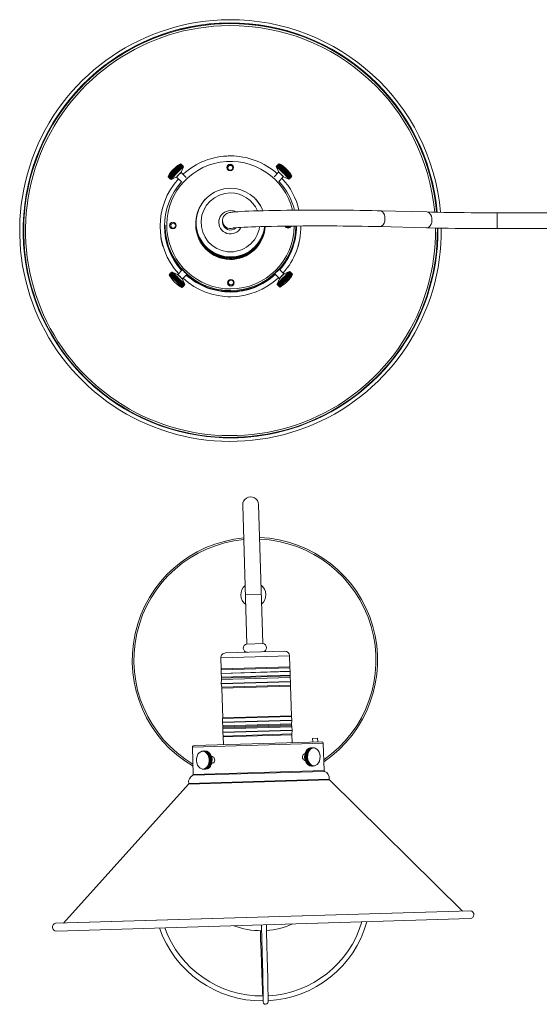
# Model space of a CAD drawing. Header units: millimetres. Extents: x -159 to 582, y -550 to 52.
# Tile 1 of 2: x -159 to 158, y -550 to 52. Entities that reach past the tile are written whole.
import ezdxf

# ---------------------------------------------------------------- set-up
doc = ezdxf.new("R2010")
doc.units = ezdxf.units.MM

msp = doc.modelspace()

# ---------------------------------------------------------------- linework, layer by layer
at = {"color": 7, "linetype": 'Continuous', "lineweight": 15}
for p, q in [((-66.46, -41.98), (-65.1, -43.33)), ((-66.09, -41.6), (-64.73, -42.94)), ((-65.7, -41.2), (-64.34, -42.54)), ((-65.3, -40.79), (-63.94, -42.14)), ((-64.9, -40.38), (-63.53, -41.72)), ((-64.49, -39.97), (-63.13, -41.31)), ((-64.08, -39.56), (-62.72, -40.91)), ((-63.69, -39.16), (-62.32, -40.51)), ((-63.3, -38.78), (-61.94, -40.12)), ((-62.93, -38.41), (-61.57, -39.76)), ((-62.58, -38.07), (-61.22, -39.41)), ((-62.26, -37.75), (-60.89, -39.09)), ((-61.96, -37.46), (-60.6, -38.8)), ((-61.69, -37.2), (-60.33, -38.55)), ((-61.46, -36.98), (-60.09, -38.32)), ((-60.77, -41.42), (-59.34, -38.1)), ((-57.65, -44.59), (-60.75, -41.52)), ((-32.26, -37.22), (-32.25, -39.41)), ((-32.25, -38.73), (-32.25, -39.4)), ((-29.25, -38.61), (-29.26, -37.42)), ((-29.25, -39.4), (-29.25, -38.73)), ((-1.19, -41.43), (-3.98, -44.26)), ((-2.64, -38.03), (-1.17, -41.33)), ((-0.62, -36.81), (-1.96, -38.17)), ((-0.39, -37.01), (-1.74, -38.38)), ((-0.13, -37.26), (-1.48, -38.62)), ((0.16, -37.53), (-1.19, -38.89)), ((0.48, -37.84), (-0.87, -39.2)), ((0.82, -38.17), (-0.52, -39.53)), ((1.19, -38.52), (-0.16, -39.89)), ((1.57, -38.9), (0.23, -40.26)), ((1.97, -39.29), (0.63, -40.65)), ((2.38, -39.68), (1.03, -41.05)), ((2.79, -40.09), (1.45, -41.45)), ((3.2, -40.5), (1.86, -41.86)), ((3.61, -40.9), (2.26, -42.26)), ((4.01, -41.3), (2.66, -42.66)), ((4.39, -41.69), (3.05, -43.05)), ((4.76, -42.06), (3.41, -43.42)), ((-68.18, -43.8), (-66.82, -45.14)), ((-67.98, -43.57), (-66.61, -44.92)), ((-67.73, -43.31), (-66.37, -44.66)), ((-67.46, -43.02), (-66.09, -44.36)), ((-67.15, -42.7), (-65.79, -44.04)), ((-66.97, -45.83), (-63.67, -44.35)), ((-66.82, -42.35), (-65.46, -43.7)), ((-63.56, -44.37), (-60.46, -47.43)), ((-1.14, -47.07), (1.66, -44.25)), ((1.76, -44.22), (5.08, -45.66)), ((5.1, -42.41), (3.76, -43.77)), ((5.42, -42.73), (4.08, -44.09)), ((5.72, -43.03), (4.37, -44.39)), ((5.97, -43.3), (4.63, -44.66)), ((6.2, -43.54), (4.85, -44.9)), ((6.39, -43.74), (5.04, -45.1)), ((-156.18, -61.52), (-156.18, -61.53)), ((89.49, -65.73), (60.74, -64.97)), ((94.91, -61.53), (94.91, -61.52)), ((-51.64, -72.21), (-51.64, -72.41)), ((-35.48, -70.91), (-35.49, -71.06)), ((-35.49, -71.06), (-35.49, -71.97)), ((227.35, -66.21), (132.36, -66.21)), ((-70.64, -73.83), (-70.64, -74.33)), ((-66.93, -73.33), (-67.73, -73.38)), ((-67.14, -74.1), (-67.14, -74.75)), ((-64.14, -74.77), (-64.14, -74.1)), ((60.48, -74.67), (89.24, -75.43)), ((132.36, -75.91), (227.35, -75.91)), ((-60.13, -101.08), (-62.87, -103.84)), ((2.06, -103.55), (-0.81, -100.72)), ((5.46, -102.09), (2.17, -103.57)), ((6.53, -102.95), (5.7, -102.22)), ((-67.28, -103.23), (-68.02, -104.07)), ((-67.49, -104.32), (-66.15, -102.95)), ((-67.28, -104.51), (-65.94, -103.15)), ((-67.04, -104.74), (-65.69, -103.37)), ((-66.76, -105), (-65.41, -103.64)), ((-66.38, -102.47), (-66.51, -102.57)), ((-66.45, -105.29), (-65.1, -103.93)), ((-62.98, -103.87), (-66.29, -102.43)), ((-66.11, -105.61), (-64.77, -104.25)), ((-65.75, -105.96), (-64.41, -104.6)), ((-65.38, -106.33), (-64.03, -104.96)), ((-64.98, -106.71), (-63.64, -105.35)), ((-64.58, -107.1), (-63.23, -105.74)), ((-64.17, -107.51), (-62.82, -106.15)), ((-63.76, -107.91), (-62.41, -106.55)), ((-63.35, -108.32), (-62, -106.96)), ((-62.94, -108.72), (-61.6, -107.36)), ((-62.55, -109.11), (-61.21, -107.75)), ((-62.18, -109.49), (-60.83, -108.13)), ((-58.57, -110.06), (-60.05, -106.76)), ((-60.03, -106.66), (-57.29, -103.89)), ((-3.62, -103.56), (-0.75, -106.39)), ((-0.73, -106.5), (-2.16, -109.82)), ((1.09, -109.56), (-0.27, -108.22)), ((1.44, -109.2), (0.08, -107.86)), ((1.81, -108.82), (0.45, -107.47)), ((2.19, -108.42), (0.83, -107.08)), ((2.59, -108.02), (1.23, -106.67)), ((2.99, -107.61), (1.63, -106.26)), ((3.4, -107.2), (2.04, -105.85)), ((3.81, -106.79), (2.44, -105.44)), ((4.21, -106.39), (2.84, -105.04)), ((4.59, -106), (3.23, -104.65)), ((4.97, -105.63), (3.61, -104.28)), ((5.32, -105.28), (3.96, -103.93)), ((5.65, -104.95), (4.29, -103.61)), ((5.96, -104.65), (4.6, -103.31)), ((6.24, -104.39), (4.87, -103.04)), ((6.48, -104.16), (5.12, -102.81)), ((6.69, -103.96), (5.32, -102.62)), ((7.24, -103.8), (7.19, -103.72)), ((-61.83, -109.85), (-60.48, -108.49)), ((-61.49, -110.19), (-60.15, -108.82)), ((-61.19, -110.5), (-59.85, -109.13)), ((-60.92, -110.78), (-59.57, -109.42)), ((-60.68, -111.03), (-59.33, -109.67)), ((-60.48, -111.24), (-59.13, -109.88)), ((-60.28, -111.84), (-59.88, -111.54)), ((-59.27, -110.95), (-58.65, -110.25)), ((-31.82, -108.82), (-31.82, -109.58)), ((-31.82, -109.58), (-31.82, -110.42)), ((-28.82, -109.58), (-28.82, -108.82)), ((-28.82, -110.19), (-28.82, -109.57)), ((-2.13, -109.9), (-2.08, -109.97)), ((-0.24, -110.98), (-1.61, -109.63)), ((-0.04, -110.76), (-1.41, -109.41)), ((0.19, -110.51), (-1.17, -109.16)), ((0.46, -110.22), (-0.9, -108.87)), ((0.76, -109.91), (-0.6, -108.56)), ((-23.16, -244.83), (-20.61, -329.79)), ((-10.91, -329.5), (-13.47, -244.54)), ((-20.61, -329.79), (-10.91, -329.5)), ((-33.6, -335.21), (2.38, -334.12)), ((-36.51, -338.29), (-36.31, -345.01)), ((5.67, -343.75), (5.47, -337.03)), ((-36.31, -345.57), (-36.42, -347.72)), ((-36.41, -347.88), (-36.18, -350.01)), ((5.95, -346.44), (5.71, -344.31)), ((5.85, -348.75), (5.95, -346.6)), ((-36.11, -351.47), (-36.23, -353.89)), ((-36.23, -354.05), (-35.99, -356.19)), ((-36.14, -350.57), (-36.11, -351.47)), ((-36.11, -351.47), (5.87, -350.21)), ((5.87, -350.21), (5.84, -349.31)), ((6.13, -352.62), (5.87, -350.21)), ((6.03, -354.93), (6.14, -352.78)), ((-35.95, -356.75), (-35.41, -374.82)), ((6.57, -373.56), (6.03, -355.48)), ((-35.42, -375.38), (-35.52, -377.52)), ((-35.52, -377.68), (-35.28, -379.82)), ((6.85, -376.25), (6.61, -374.11)), ((6.74, -378.55), (6.85, -376.41)), ((-35.23, -381.55), (-35.34, -383.7)), ((-35.33, -383.86), (-35.1, -386)), ((-35.24, -380.38), (-35.22, -381)), ((6.76, -379.73), (6.74, -379.11)), ((7.03, -382.43), (6.8, -380.29)), ((6.93, -384.73), (7.04, -382.58)), ((-52.91, -391.81), (25.06, -389.47)), ((-35.06, -386.55), (-34.92, -391.27)), ((7.07, -390.01), (6.92, -385.29)), ((22.6, -387.35), (19.6, -387.44)), ((19.6, -387.44), (19.66, -389.63)), ((22.66, -389.54), (22.6, -387.35)), ((26.59, -407.14), (26.09, -390.44)), ((-53.88, -392.84), (-53.37, -409.54)), ((-47.55, -395.25), (-48.14, -395.34)), ((-45.7, -395.24), (-46.32, -395.19)), ((-45.74, -395.74), (-44.4, -395.7)), ((-45.38, -396.02), (-44.03, -395.98)), ((-45.03, -396.34), (-43.68, -396.3)), ((-44.71, -396.71), (-43.36, -396.67)), ((-44.42, -397.13), (-43.07, -397.09)), ((14.91, -396.88), (14.24, -396.9)), ((16.44, -396.8), (15.07, -396.84)), ((16.59, -396.27), (15.23, -396.31)), ((16.78, -395.77), (15.42, -395.81)), ((17.01, -395.29), (15.65, -395.33)), ((17.27, -394.86), (15.91, -394.9)), ((17.57, -394.47), (16.2, -394.51)), ((17.89, -394.12), (16.53, -394.16)), ((18.23, -393.83), (16.87, -393.87)), ((18.04, -393.34), (17.81, -393.4)), ((19.68, -393.17), (19.08, -393.21)), ((20.19, -393.2), (19.97, -393.18)), ((20.73, -393.31), (19.97, -393.19)), ((-44.16, -397.58), (-42.81, -397.54)), ((-43.93, -398.07), (-42.58, -398.03)), ((-43.74, -398.6), (-42.4, -398.55)), ((-43.73, -403.09), (-42.38, -403.05)), ((-43.59, -399.14), (-42.25, -399.1)), ((-43.58, -402.56), (-42.24, -402.52)), ((-43.48, -399.7), (-42.14, -399.66)), ((-43.48, -402), (-42.13, -401.96)), ((-43.42, -400.27), (-42.07, -400.23)), ((-43.42, -401.43), (-42.07, -401.39)), ((-43.4, -400.85), (-42.05, -400.81)), ((-41.37, -398.58), (-42.23, -398.6)), ((-42.11, -402.6), (-41.69, -402.59)), ((14.7, -400.89), (15.03, -400.88)), ((16.22, -398.5), (14.86, -398.54)), ((16.23, -399.08), (14.87, -399.12)), ((16.25, -397.92), (14.89, -397.96)), ((16.29, -399.65), (14.93, -399.69)), ((16.32, -397.35), (14.96, -397.39)), ((16.39, -400.22), (15.03, -400.26)), ((16.53, -400.77), (15.16, -400.81)), ((16.7, -401.29), (15.34, -401.33)), ((16.92, -401.79), (15.56, -401.83)), ((17.17, -402.25), (15.81, -402.3)), ((17.45, -402.68), (16.09, -402.72)), ((17.76, -403.06), (16.4, -403.1)), ((-47.98, -406.17), (-47.71, -406.23)), ((-46.65, -406.29), (-46.06, -406.3)), ((-45.78, -406.25), (-45.03, -406.08)), ((-45.35, -405.59), (-44.01, -405.55)), ((-45.01, -405.29), (-43.66, -405.25)), ((-44.69, -404.93), (-43.34, -404.89)), ((-44.4, -404.53), (-43.05, -404.49)), ((-44.14, -404.08), (-42.79, -404.04)), ((-43.92, -403.6), (-42.57, -403.56)), ((18.1, -403.4), (16.74, -403.44)), ((18.46, -403.68), (17.1, -403.72)), ((18.14, -404.18), (18.29, -404.22)), ((19.19, -404.3), (19.8, -404.3)), ((20.76, -404.16), (21.05, -404.1)), ((111.21, -492.94), (29.84, -412.83)), ((-56.28, -415.42), (-132.69, -500.28)), ((116, -492.8), (-137.47, -500.42)), ((-137.04, -505.19), (115.85, -497.59))]:
    msp.add_line(p, q, dxfattribs=at)
at = {"color": 8, "linetype": 'Continuous', "lineweight": 15}
for p, q in [((132.36, -66.21), (132.36, -75.91)), ((-71.91, -86.83), (-72.34, -85.31)), ((-30.37, -117.57), (-32.3, -117.54)), ((-27.82, -117.48), (-30.37, -117.57)), ((-21.51, -299.81), (-11.81, -299.52)), ((-36.51, -338.29), (5.47, -337.03)), ((-36.42, -347.72), (5.95, -346.44)), ((-36.41, -347.88), (5.95, -346.6)), ((-36.31, -345.01), (5.67, -343.75)), ((5.71, -344.31), (-36.31, -345.57)), ((-36.18, -350.01), (5.85, -348.75)), ((-36.23, -353.89), (6.13, -352.62)), ((-36.23, -354.05), (6.14, -352.78)), ((5.84, -349.31), (-36.14, -350.57)), ((-35.99, -356.19), (6.03, -354.93)), ((6.03, -355.48), (-35.95, -356.75)), ((-35.52, -377.52), (6.85, -376.25)), ((-35.52, -377.68), (6.85, -376.41)), ((6.61, -374.11), (-35.42, -375.38)), ((-35.41, -374.82), (6.57, -373.56)), ((-35.28, -379.82), (6.74, -378.55)), ((-35.34, -383.7), (7.03, -382.43)), ((-35.33, -383.86), (7.04, -382.58)), ((6.74, -379.11), (-35.24, -380.38)), ((6.8, -380.29), (-35.23, -381.55)), ((-35.22, -381), (6.76, -379.73)), ((-35.1, -386), (6.93, -384.73)), ((26.09, -390.44), (-53.88, -392.84)), ((6.92, -385.29), (-35.06, -386.55)), ((26.91, -407.59), (-53.67, -410.01)), ((-53.37, -409.54), (26.59, -407.14)), ((29.84, -412.83), (-56.28, -415.42)), ((-56.16, -414.98), (29.7, -412.4)), ((116.04, -492.8), (-137.51, -500.42))]:
    msp.add_line(p, q, dxfattribs=at)
at = {"color": 7, "linetype": 'Continuous', "lineweight": 15, "flags": 128}
for points in [[(-61.48, -36.7), (-61.33, -36.53), (-61.16, -36.32), (-61.25, -36.37), (-61.6, -36.68), (-62.17, -37.23), (-62.94, -37.98), (-63.85, -38.88), (-64.83, -39.86), (-65.82, -40.87), (-66.75, -41.83), (-67.56, -42.68), (-68.2, -43.35), (-68.62, -43.81), (-68.78, -44.02)], [(-59.68, -38.37), (-59.53, -38.21), (-59.36, -37.99), (-59.46, -38.04), (-59.81, -38.36), (-60.39, -38.91), (-61.17, -39.67), (-62.09, -40.58), (-63.08, -41.58), (-64.09, -42.6), (-65.03, -43.57), (-65.85, -44.43), (-66.5, -45.12), (-66.92, -45.58), (-67.09, -45.8), (-66.99, -45.74), (-66.71, -45.49)], [(-61.26, -36.79), (-60.88, -37.16), (-60.49, -37.55), (-60.19, -37.84), (-59.89, -38.14)], [(4.82, -45.33), (4.91, -45.41), (5.17, -45.63), (5.17, -45.58), (4.9, -45.28), (4.39, -44.73), (3.66, -43.99), (2.78, -43.09), (1.79, -42.11), (0.77, -41.1), (-0.22, -40.14), (-1.1, -39.28), (-1.82, -38.6), (-2.33, -38.14), (-2.59, -37.92), (-2.62, -37.91)], [(6.39, -43.74), (6.02, -44.11), (5.62, -44.51), (5.33, -44.8), (5.04, -45.1)], [(60.74, -64.97), (59.05, -64.93), (55.69, -64.85), (52.15, -64.79), (48.45, -64.73), (44.62, -64.68), (40.67, -64.63), (36.63, -64.6), (32.52, -64.58), (28.37, -64.57), (24.19, -64.56), (20.02, -64.57), (15.87, -64.58), (11.76, -64.6), (7.73, -64.64), (3.8, -64.68), (-0.02, -64.73), (-3.71, -64.79), (-7.23, -64.86), (-10.58, -64.94), (-13.72, -65.02), (-16.66, -65.11), (-19.37, -65.21), (-21.83, -65.31), (-24.04, -65.42), (-26, -65.54), (-27.69, -65.66), (-29.14, -65.8), (-30.4, -65.96), (-31.2, -66.11), (-31.82, -66.27), (-32.34, -66.46), (-32.89, -66.72), (-33.52, -67.14), (-34.19, -67.74), (-34.81, -68.58), (-35.26, -69.61), (-35.48, -70.76), (-35.49, -71.06)], [(132.36, -66.21), (129.98, -66.21), (125.46, -66.2), (120.98, -66.18), (116.55, -66.16), (112.2, -66.12), (107.95, -66.07), (103.81, -66.02), (99.82, -65.95), (95.99, -65.88), (92.33, -65.8), (89.49, -65.73)], [(-64.14, -74.77), (-64.16, -75.03), (-64.19, -75.14)], [(-29.07, -75.57), (-29.03, -75.57), (-28.75, -75.52), (-28.17, -75.45), (-27.25, -75.36), (-25.98, -75.26), (-24.38, -75.16), (-22.46, -75.05), (-20.25, -74.95), (-17.77, -74.85), (-15.04, -74.76), (-12.06, -74.68), (-8.88, -74.6), (-5.5, -74.53), (-1.94, -74.46), (1.77, -74.41), (5.62, -74.36), (9.57, -74.32), (13.61, -74.29), (17.72, -74.27), (21.86, -74.26), (26.01, -74.26), (30.16, -74.27), (34.28, -74.29), (38.33, -74.32), (42.31, -74.35), (46.18, -74.4), (49.92, -74.45), (53.51, -74.51), (56.94, -74.58), (60, -74.66), (60.48, -74.67)], [(89.24, -75.43), (91.07, -75.47), (94.71, -75.56), (98.53, -75.63), (102.52, -75.7), (106.64, -75.76), (110.89, -75.81), (115.24, -75.85), (119.67, -75.88), (124.16, -75.9), (128.69, -75.91), (132.36, -75.91)], [(-72.34, -85.31), (-72.76, -83.53), (-73.13, -81.59)], [(11.76, -82.18), (11.6, -83.01), (10.77, -86.4)], [(-0.83, -100.74), (-0.85, -100.74), (-1.02, -100.92), (-1.32, -101.23), (-1.73, -101.65), (-2.19, -102.13), (-2.66, -102.59), (-3.08, -103.01), (-3.4, -103.33), (-3.59, -103.52), (-3.62, -103.56), (-3.62, -103.56)], [(5.7, -102.22), (5.58, -102.11), (5.56, -102.1)], [(-68.08, -104.26), (-68.09, -104.25), (-67.97, -104.33), (-67.6, -104.65), (-66.99, -105.22), (-66.2, -105.97), (-65.28, -106.87), (-64.28, -107.85), (-63.28, -108.84), (-62.34, -109.78), (-61.53, -110.6), (-60.91, -111.25), (-60.51, -111.69), (-60.37, -111.87), (-60.38, -111.87)], [(-68.02, -104.07), (-68.07, -104.13), (-68.08, -104.15)], [(-66.51, -102.57), (-67.04, -102.96), (-67.28, -103.23)], [(-0.33, -111.61), (-0.33, -111.61), (-0.29, -111.52), (0.01, -111.18), (0.54, -110.6), (1.28, -109.83), (2.16, -108.91), (3.13, -107.92), (4.13, -106.92), (5.08, -105.97), (5.92, -105.14), (6.59, -104.49), (7.05, -104.06), (7.27, -103.89), (7.28, -103.9)], [(5.32, -102.62), (5.71, -103), (6.13, -103.41), (6.41, -103.69), (6.69, -103.96)], [(7.19, -103.72), (6.75, -103.14), (6.53, -102.95)], [(-59.88, -111.54), (-59.62, -111.35), (-59.27, -110.95)], [(-58.65, -110.25), (-58.59, -110.18), (-58.58, -110.17)], [(-2.08, -109.97), (-1.63, -110.56), (-0.59, -111.49)], [(-0.59, -111.49), (-0.47, -111.59), (-0.44, -111.61)], [(-44.61, -404.37), (-45.36, -405.3), (-46.26, -405.91), (-47.25, -406.18), (-48.25, -406.08), (-49.21, -405.61), (-50.06, -404.82), (-50.74, -403.75), (-51.19, -402.47), (-51.41, -401.08), (-51.35, -399.67), (-51.04, -398.33), (-50.5, -397.16), (-49.75, -396.23), (-48.85, -395.61), (-47.86, -395.35), (-46.86, -395.45), (-45.9, -395.91), (-45.05, -396.71), (-44.37, -397.78), (-43.92, -399.05), (-43.7, -400.44), (-43.76, -401.86), (-44.07, -403.2), (-44.61, -404.37)], [(-48.14, -395.34), (-48.32, -395.37), (-48.33, -395.37)], [(-47.76, -395.25), (-47.32, -395.18), (-47.25, -395.17)], [(-47.42, -395.19), (-47.54, -395.21), (-47.76, -395.25)], [(-46.66, -395.17), (-46.91, -395.15), (-47.25, -395.2)], [(-45.33, -395.28), (-45.42, -395.26), (-45.7, -395.24)], [(-45.35, -395.27), (-45.12, -395.33), (-44.15, -395.8), (-43.29, -396.6), (-42.61, -397.69), (-42.14, -398.98), (-41.93, -400.39), (-41.98, -401.82), (-42.3, -403.18), (-42.85, -404.36)], [(-45.08, -395.38), (-45.07, -395.39), (-44.11, -395.85), (-43.26, -396.65), (-42.58, -397.72), (-42.12, -399), (-41.91, -400.39), (-41.96, -401.81), (-42.27, -403.15), (-42.82, -404.32)], [(14.73, -396.89), (14.72, -396.89), (14.25, -397.02), (13.84, -397.36), (13.54, -397.88), (13.37, -398.51), (13.35, -398.93)], [(17.55, -404), (16.8, -403.57), (15.98, -402.75), (15.33, -401.65), (14.89, -400.36), (14.71, -398.96), (14.78, -397.55), (15.11, -396.22), (15.68, -395.07), (16.43, -394.17), (17.33, -393.58), (17.49, -393.51)], [(18.14, -404.22), (17.8, -404.13), (16.85, -403.63), (16.01, -402.79), (15.36, -401.69), (14.92, -400.38), (14.73, -398.96), (14.81, -397.53), (15.14, -396.19), (15.71, -395.02), (16.47, -394.11), (17.38, -393.52), (17.81, -393.37)], [(19.56, -404.01), (18.62, -403.51), (17.79, -402.69), (17.14, -401.6), (16.71, -400.31), (16.53, -398.91), (16.6, -397.5), (16.93, -396.17), (17.49, -395.02), (18.24, -394.12), (19.14, -393.53), (20.12, -393.3), (21.11, -393.43), (22.06, -393.93), (22.88, -394.75), (23.53, -395.85), (23.96, -397.14), (24.15, -398.53), (24.07, -399.94), (23.74, -401.27), (23.18, -402.42), (22.43, -403.33), (21.53, -403.91), (20.55, -404.15), (19.56, -404.01)], [(16.87, -393.87), (17.18, -393.86), (17.58, -393.85), (17.89, -393.84), (18.23, -393.83)], [(18.72, -393.23), (18.37, -393.25), (18.04, -393.34)], [(19.67, -393.16), (19.85, -393.17), (20.19, -393.2)], [(-41.69, -402.56), (-41.53, -402.57), (-41.07, -402.37), (-40.68, -401.97), (-40.41, -401.41), (-40.29, -400.76), (-40.35, -400.09), (-40.56, -399.48), (-40.91, -398.99), (-41.34, -398.68), (-41.81, -398.59)], [(13.35, -398.93), (13.45, -399.59), (13.71, -400.17), (14.09, -400.61), (14.54, -400.85), (14.85, -400.86)], [(-47.71, -406.23), (-47.49, -406.28), (-47.01, -406.29)], [(18.29, -404.22), (18.7, -404.31), (18.88, -404.3)], [(20.44, -404.25), (19.99, -404.31), (19.8, -404.33)], [(20.01, -404.31), (20.22, -404.29), (20.44, -404.25)], [(20.14, -404.3), (20.18, -404.3), (20.76, -404.16)], [(-12.37, -504.8), (-12.19, -510.24), (-11.94, -517.87), (-11.69, -524.89), (-11.47, -531.14), (-11.28, -536.21), (-11.22, -537.81), (-11.16, -539.39), (-11.08, -541.23), (-10.99, -543.2), (-10.92, -544.88)], [(-11.71, -501.42), (-11.69, -502.11), (-11.47, -510.21), (-11.26, -517.84), (-11.08, -524.85), (-10.93, -531.1), (-10.82, -536.17), (-10.78, -537.77), (-10.75, -539.35), (-10.72, -541.17), (-10.68, -543.13), (-10.65, -545.05), (-10.64, -546.73), (-10.64, -547.93), (-10.67, -548.36)], [(-7.68, -548.56), (-7.65, -548.16), (-7.64, -547.21), (-7.65, -545.92), (-7.66, -544.48), (-7.68, -543.04), (-7.71, -541.71), (-7.73, -540.27), (-7.76, -538.69), (-7.87, -533.73), (-8.01, -527.82), (-8.18, -521.13), (-8.37, -513.77), (-8.59, -505.92), (-8.72, -501.33)], [(-10.75, -547.89), (-10.73, -548.14), (-10.67, -548.65)]]:
    msp.add_lwpolyline(points, dxfattribs=at)
at = {"color": 8, "linetype": 'Continuous', "lineweight": 15, "flags": 128}
for points in [[(60.74, -64.97), (61.47, -65.12), (62.27, -65.62), (62.95, -66.43), (63.45, -67.49), (63.74, -68.73), (63.8, -70.04), (63.62, -71.34), (63.22, -72.53), (62.63, -73.51), (61.88, -74.22), (61.05, -74.61), (60.48, -74.67)], [(89.49, -65.73), (90.23, -65.88), (91.03, -66.38), (91.7, -67.19), (92.2, -68.25), (92.49, -69.48), (92.55, -70.8), (92.38, -72.1), (91.98, -73.28), (91.38, -74.27), (90.64, -74.98), (89.8, -75.37), (89.24, -75.43)], [(10.77, -86.4), (10.65, -86.82), (10.49, -87.34)]]:
    msp.add_lwpolyline(points, dxfattribs=at)
at = {"color": 7, "linetype": 'Continuous', "lineweight": 15}
for centre, radius in [((-30.85, -38.61), 2), ((-30.75, -38.73), 1.5), ((-65.84, -74.02), 2), ((-65.64, -74.1), 1.5), ((-30.42, -108.99), 2), ((-30.32, -108.82), 1.5)]:
    msp.add_circle(centre, radius, dxfattribs=at)
for centre, radius, start, end in [((-30.63, -77.08), 128.87, 90.35157, 0.64793), ((-30.61, -76.96), 126.81, 5.01919, 260.96386), ((-30.61, -77.03), 126.46, 90.36223, 0.65593), ((-30.66, -77.04), 126.47, 90.33767, 172.95574), ((-30.58, -77.03), 128.81, 4.94954, 90.37339), ((-30.61, -77.03), 126.47, 5.07269, 90.36045), ((-30.61, -77.04), 126.47, 7.04455, 90.35986), ((-30.64, -74.48), 43.02, 90.34254, 132.30631), ((-30.64, -74.55), 43.1, 85.18974, 94.0305), ((-30.58, -74.25), 42.79, 48.23199, 90.42686), ((-51.63, -53.34), 19.52, 119.2621, 151.46166), ((-1.21, -103.13), 87.22, 131.79374, 138.93002), ((-63.58, -40.43), 3.27, 208.36146, 242.3623), ((-69.49, -46.41), 5.37, 35.08756, 55.6362), ((-63.19, -40.03), 3.29, 208.45684, 242.26692), ((-68.7, -45.6), 4.78, 33.81657, 56.90719), ((-62.77, -39.59), 3.35, 208.73351, 241.99025), ((-68.01, -44.9), 4.36, 32.67493, 58.04884), ((-62.3, -39.12), 3.44, 209.18896, 241.5348), ((-67.38, -44.26), 4.05, 31.67415, 59.04961), ((-66.81, -43.68), 3.81, 30.82409, 59.89967), ((-61.8, -38.6), 3.57, 209.81909, 240.90467), ((-61.25, -38.05), 3.76, 210.6181, 240.10566), ((-66.28, -43.14), 3.64, 30.13288, 60.59088), ((-60.66, -37.46), 4.02, 211.57848, 239.14528), ((-65.79, -42.65), 3.53, 29.60696, 61.1168), ((-60.01, -36.81), 4.36, 212.69099, 238.03278), ((-65.33, -42.19), 3.45, 29.25114, 61.47262), ((-40.43, -64.41), 30.7, 131.51331, 139.21045), ((-39.21, -65.61), 32.32, 131.81378, 138.90998), ((-59.29, -36.08), 4.84, 213.94458, 236.77918), ((-64.92, -41.78), 3.41, 29.0686, 61.65516), ((-58.45, -35.24), 5.49, 215.32649, 235.39727), ((-64.55, -41.41), 3.41, 29.06096, 61.6628), ((-57.42, -34.2), 6.45, 216.82219, 233.90157), ((-64.23, -41.1), 3.45, 29.22824, 61.49552), ((-56.05, -32.83), 7.92, 218.41555, 232.30821), ((-63.95, -40.83), 3.52, 29.5689, 61.15486), ((-53.99, -30.75), 10.42, 220.08895, 230.63481), ((-63.74, -40.62), 3.63, 30.07983, 60.64393), ((-50.13, -26.86), 15.51, 221.82348, 228.90028), ((-63.59, -40.49), 3.8, 30.75631, 59.96745), ((-38.92, -15.51), 31.12, 223.59922, 227.12454), ((-63.52, -40.43), 4.02, 31.59198, 59.13179), ((-63.54, -40.47), 4.33, 32.57881, 58.14495), ((-81.47, -58.64), 29.98, 43.53227, 47.19149), ((-63.68, -40.62), 4.74, 33.70712, 57.01664), ((-70.97, -48.03), 15.23, 41.75771, 48.96606), ((-63.96, -40.92), 5.3, 34.9655, 55.75827), ((-67.42, -44.44), 10.29, 40.02511, 50.69865), ((-64.45, -41.44), 6.11, 36.34089, 54.38287), ((-65.65, -42.67), 7.85, 38.35438, 52.36938), ((-65.26, -42.27), 7.29, 37.81867, 52.90509), ((-30.85, -38.64), 2, 90.33582, 179.9872), ((-30.73, -39.4), 1.52, 179.98489, 214.67798), ((-30.85, -38.64), 2, 0.01112, 90.36372), ((-30.77, -39.4), 1.52, 339.52934, 0.00636), ((-59.52, -103.3), 86.57, 41.74109, 48.93086), ((3.28, -42.09), 7.23, 127.73236, 142.93959), ((2.73, -41.53), 6.44, 126.78209, 143.88986), ((4.64, -43.41), 9.1, 129.29536, 141.3766), ((2.11, -40.9), 5.49, 125.28607, 145.38589), ((7.1, -45.83), 12.46, 130.92813, 139.74382), ((1.74, -40.52), 4.83, 123.90429, 146.76766), ((12.69, -51.33), 20.14, 132.6121, 138.05985), ((1.55, -40.31), 4.36, 122.65128, 148.02068), ((37.21, -75.56), 54.41, 134.32783, 136.34412), ((1.48, -40.23), 4.01, 121.53979, 149.13216), ((-55.52, 16.11), 76.25, 314.61662, 316.05533), ((1.52, -40.25), 3.76, 120.58083, 150.09112), ((-17.06, -21.89), 22.5, 312.89752, 317.77443), ((1.64, -40.36), 3.57, 119.78361, 150.88835), ((-10.24, -28.62), 13.3, 311.20687, 319.46509), ((1.83, -40.53), 3.44, 119.15556, 151.51639), ((-7.25, -31.56), 9.52, 309.5642, 321.10775), ((-22.74, -66.09), 32.75, 41.83468, 48.83727), ((-21.55, -64.88), 31.15, 41.54261, 49.12934), ((2.08, -40.77), 3.34, 118.70243, 151.96953), ((-5.48, -33.3), 7.49, 307.98828, 322.68367), ((-69.12, -113.01), 102.76, 42.31652, 48.35543), ((-10.17, -53.36), 19.52, 29.23729, 60.89295), ((2.39, -41.06), 3.29, 118.42824, 152.24371), ((-4.23, -34.52), 6.23, 306.49677, 324.17518), ((2.74, -41.41), 3.27, 118.33542, 152.33654), ((-3.26, -35.48), 5.39, 305.10603, 325.56592), ((3.14, -41.79), 3.29, 118.42474, 152.24721), ((-2.44, -36.27), 4.8, 303.83094, 326.84101), ((3.58, -42.22), 3.34, 118.6954, 151.97656), ((-1.73, -36.97), 4.37, 302.68478, 327.98718), ((4.05, -42.68), 3.43, 119.14496, 151.527), ((-1.1, -37.6), 4.05, 301.67913, 328.99282), ((-0.51, -38.17), 3.82, 300.82391, 329.84805), ((4.56, -43.19), 3.57, 119.76935, 150.9026), ((5.11, -43.73), 3.75, 120.56284, 150.10911), ((0.02, -38.7), 3.65, 300.12728, 330.54467), ((5.7, -44.32), 4.01, 121.51799, 149.15397), ((0.52, -39.2), 3.53, 299.59577, 331.07619), ((6.35, -44.96), 4.35, 122.62559, 148.04636), ((0.98, -39.65), 3.45, 299.23422, 331.43773), ((7.08, -45.69), 4.82, 123.87468, 146.79727), ((1.39, -40.06), 3.41, 299.04588, 331.62607), ((7.91, -46.52), 5.47, 125.25253, 145.41942), ((1.76, -40.44), 3.41, 299.03241, 331.63955), ((-30.79, -74.45), 42.88, 137.53361, 222.45075), ((-62.88, -39.87), 7.28, 217.80923, 232.91454), ((-63.5, -40.48), 6.4, 216.75648, 233.96728), ((-61.53, -38.49), 9.18, 219.37482, 231.34894), ((-64.12, -41.09), 5.46, 215.26403, 235.45973), ((-59.06, -35.96), 12.61, 221.00959, 229.71417), ((-64.49, -41.45), 4.81, 213.88634, 236.83742), ((-53.37, -30.18), 20.57, 222.69491, 228.02885), ((-64.7, -41.64), 4.35, 212.63786, 238.08591), ((-27.13, -3.6), 57.71, 224.41133, 226.31243), ((-64.77, -41.7), 4, 211.5313, 239.19246), ((-117.1, -94.7), 70.6, 44.58491, 46.13886), ((-64.75, -41.66), 3.75, 210.5776, 240.14616), ((-82.73, -59.87), 21.99, 42.86646, 47.8573), ((-64.64, -41.54), 3.57, 209.78591, 240.93785), ((-76.24, -53.29), 13.12, 41.17712, 49.54664), ((-64.46, -41.35), 3.43, 209.16361, 241.56015), ((-73.37, -50.37), 9.43, 39.53641, 51.18736), ((-64.22, -41.09), 3.34, 208.71639, 242.00738), ((-71.65, -48.61), 7.43, 37.96304, 52.76072), ((-63.92, -40.78), 3.29, 208.44822, 242.27555), ((-70.44, -47.38), 6.2, 36.47465, 54.24911), ((-28.73, -73.48), 40.94, 12.52057, 43.85224), ((8.94, -47.54), 6.41, 126.74469, 143.92726), ((2.08, -40.76), 3.44, 299.19388, 331.47808), ((10.3, -48.89), 7.85, 128.33508, 142.33688), ((2.35, -41.04), 3.51, 299.52881, 331.14315), ((12.34, -50.93), 10.31, 130.0061, 140.66586), ((2.55, -41.25), 3.63, 300.03414, 330.63782), ((16.13, -54.69), 15.26, 131.7389, 138.93305), ((2.69, -41.41), 3.79, 300.70519, 329.96676), ((26.92, -65.37), 30.1, 133.5136, 137.15836), ((2.75, -41.48), 4.01, 301.53568, 329.13628), ((2.72, -41.46), 4.31, 302.51763, 328.15433), ((-16.17, -22.8), 31, 313.56609, 317.10587), ((2.57, -41.33), 4.72, 303.64139, 327.03056), ((-5.02, -33.84), 15.48, 311.79047, 318.88148), ((2.27, -41.05), 5.28, 304.89563, 325.77632), ((-1.34, -37.5), 10.4, 310.05615, 320.6158), ((1.76, -40.57), 6.07, 306.26736, 324.4046), ((0.47, -39.3), 7.91, 308.38304, 322.28891), ((0.95, -39.77), 7.24, 307.74197, 322.92999), ((-30.63, -72.21), 20.99, 90.0122, 353.35096), ((-30.63, -72.22), 21, 20.40257, 90.00787), ((-30.63, -72.49), 21.19, 136.63882, 354.21888), ((-30.63, -72.49), 21.19, 137.51668, 354.23199), ((-30.62, -72.49), 21.18, 20.99385, 43.39612), ((-30.62, -72.5), 21.18, 21.00733, 42.51812), ((-30.66, -72.03), 7.11, 89.77253, 333.99178), ((-30.46, -71.27), 6.35, 62.27107, 91.54193), ((-65.84, -74.04), 2, 90.33582, 179.9872), ((-65.84, -74.04), 2, 0.01112, 90.36372), ((-30.64, -71.96), 4.85, 180.02227, 314.71007), ((-30.64, -73.82), 39.99, 180.01262, 270.36221), ((-30.66, -74.33), 39.97, 180.00196, 222.23702), ((-65.63, -74.75), 1.51, 180.05076, 225.41835), ((-30.64, -72.67), 21.19, 180.00719, 354.71963), ((-30.64, -72.67), 21.19, 179.99423, 354.733), ((-30.64, -73.38), 21.19, 179.06629, 356.66076), ((-30.64, -73.38), 21.19, 180.27278, 356.67261), ((-30.64, -73.56), 21.19, 180.16549, 357.16338), ((-30.64, -73.57), 21.19, 180.15252, 357.17638), ((-30.64, -72.4), 21, 180.02216, 353.884), ((-30.63, -73.82), 39.99, 270.33601, 359.26755), ((-30.61, -74.33), 39.97, 318.46398, 359.99835), ((-30.59, -76.97), 126.79, 284.4896, 0.62809), ((-30, -74.73), 42.36, 318.09721, 0.57773), ((4.57, -73.59), 2, 203.95576, 337.01894), ((4.56, -74.35), 1.49, 180.31221, 211.12295), ((4.57, -73.58), 1.5, 213.2006, 270.35395), ((4.57, -73.58), 1.5, 270.34335, 328.48407), ((4.56, -74.32), 1.51, 327.17827, 359.95955), ((-30.64, -73.29), 21, 197.25953, 342.74047), ((-8.37, -51.54), 71.65, 223.74198, 226.92373), ((73.59, -176.99), 101.24, 132.28842, 138.43534), ((69.81, -173.26), 95.85, 132.07271, 138.65153), ((2.35, -107.04), 5.83, 35.91077, 54.81299), ((-1.19, -110.63), 10.84, 40.29533, 50.42843), ((1.6, -107.82), 6.95, 37.44748, 53.27628), ((0.69, -108.74), 8.24, 38.69032, 52.03344), ((-51.05, -94.73), 19.52, 209.23729, 241.43466), ((-61.4, -109.06), 8.29, 128.70556, 141.96639), ((-62.36, -108.11), 6.96, 127.42942, 143.24253), ((-59.34, -111.08), 11.11, 130.39395, 140.27801), ((-63.08, -107.38), 5.88, 125.97312, 144.69883), ((-54.93, -115.42), 17.17, 132.13987, 138.53208), ((-63.52, -106.92), 5.15, 124.62324, 146.04871), ((-39.38, -130.77), 38.83, 133.92316, 136.74879), ((-63.77, -106.66), 4.63, 123.39408, 147.27788), ((-167.61, -4.02), 141.72, 314.94894, 315.72302), ((-63.88, -106.54), 4.24, 122.2983, 148.37366), ((-84.48, -86.17), 25.14, 313.15362, 317.51833), ((-63.88, -106.53), 3.96, 121.34688, 149.32508), ((-76.22, -94.31), 13.89, 311.38387, 319.28809), ((-63.78, -106.6), 3.75, 120.54907, 150.12288), ((-72.93, -97.55), 9.68, 309.66025, 321.01171), ((-63.62, -106.76), 3.6, 119.91246, 150.75949), ((-71.07, -99.38), 7.5, 308.00254, 322.66941), ((-63.38, -106.97), 3.5, 119.44293, 151.22902), ((-128.67, -173.27), 94.29, 41.99239, 48.68006), ((-139.16, -183.88), 109.28, 42.48893, 48.18303), ((-69.78, -100.64), 6.18, 306.42944, 324.24252), ((-63.09, -107.25), 3.43, 119.14475, 151.5272), ((-68.8, -101.6), 5.31, 304.95827, 325.71369), ((-62.75, -107.58), 3.41, 119.02057, 151.65139), ((-67.98, -102.4), 4.71, 303.60482, 327.06713), ((-62.37, -107.95), 3.42, 119.07146, 151.60049), ((-67.27, -103.1), 4.27, 302.38323, 328.28873), ((-61.94, -108.37), 3.46, 119.29694, 151.37502), ((-66.63, -103.73), 3.95, 301.30584, 329.36611), ((-61.47, -108.83), 3.55, 119.69493, 150.97702), ((-66.04, -104.31), 3.71, 300.38326, 330.2887), ((-60.97, -109.32), 3.68, 120.26179, 150.41016), ((-65.5, -104.84), 3.54, 299.62427, 331.04769), ((-60.42, -109.86), 3.86, 120.99226, 149.67969), ((-65, -105.34), 3.41, 299.03592, 331.63603), ((-59.83, -110.45), 4.11, 121.87943, 148.79253), ((-86.93, -131.04), 36.22, 42.0748, 48.59715), ((-64.54, -105.8), 3.33, 298.62356, 332.0484), ((-59.18, -111.1), 4.45, 122.91471, 147.75725), ((-84.28, -128.35), 32.54, 41.81218, 48.85977), ((-64.12, -106.22), 3.28, 298.39085, 332.28111), ((-58.46, -111.81), 4.91, 124.08783, 146.58412), ((-63.73, -106.61), 3.27, 298.33982, 332.33214), ((-57.63, -112.64), 5.54, 125.38685, 145.28511), ((-30.63, -74.6), 42.89, 227.50321, 313.18172), ((-30.64, -74.3), 40.01, 227.97114, 312.72958), ((-30.42, -109.01), 2, 90.33582, 179.9872), ((-30.42, -109.01), 2, 0.01112, 90.36372), ((24.13, -128.15), 33.05, 131.89242, 138.83135), ((26.82, -130.81), 36.75, 132.14725, 138.57651), ((-9.87, -94.58), 19.52, 299.2621, 331.46166), ((-3.74, -113.09), 5.98, 36.14795, 54.57581), ((2.72, -106.55), 3.43, 209.13141, 241.59236), ((-2.82, -112.15), 5.17, 34.69947, 56.02429), ((3.05, -106.2), 3.41, 209.04272, 241.68104), ((-2.04, -111.35), 4.61, 33.37172, 57.35204), ((3.44, -105.81), 3.42, 209.12914, 241.59463), ((-1.36, -110.66), 4.2, 32.17847, 58.54529), ((3.86, -105.37), 3.48, 209.38984, 241.33392), ((-0.74, -110.03), 3.89, 31.13172, 59.59204), ((4.33, -104.9), 3.57, 209.82246, 240.9013), ((-0.18, -109.46), 3.67, 30.24169, 60.48207), ((4.83, -104.38), 3.71, 210.42301, 240.30076), ((0.35, -108.92), 3.51, 29.51683, 61.20693), ((5.38, -103.83), 3.91, 211.18589, 239.53787), ((0.84, -108.43), 3.39, 28.96383, 61.75993), ((5.98, -103.22), 4.17, 212.10387, 238.6199), ((1.29, -107.97), 3.32, 28.5877, 62.13607), ((6.64, -102.56), 4.53, 213.16801, 237.55575), ((1.71, -107.56), 3.28, 28.39175, 62.33201), ((7.38, -101.82), 5.02, 214.36771, 236.35605), ((2.08, -107.19), 3.28, 28.3777, 62.34606), ((8.23, -100.96), 5.7, 215.69067, 235.03309), ((2.42, -106.86), 3.31, 28.54565, 62.17811), ((9.29, -99.9), 6.68, 217.12298, 233.60078), ((2.7, -106.58), 3.38, 28.89407, 61.82969), ((10.69, -98.49), 8.19, 218.64918, 232.07458), ((2.92, -106.37), 3.49, 29.41984, 61.30392), ((12.8, -96.36), 10.75, 220.25241, 230.47135), ((3.09, -106.22), 3.64, 30.11817, 60.60559), ((16.72, -92.41), 15.92, 221.91462, 228.80914), ((3.17, -106.14), 3.85, 30.9826, 59.74117), ((27.87, -81.13), 31.44, 223.61679, 227.10697), ((3.17, -106.16), 4.14, 32.00491, 58.71885), ((3.06, -106.29), 4.53, 33.17515, 57.54861), ((-16.49, -126.08), 32.27, 43.66179, 47.06197), ((2.8, -106.56), 5.07, 34.4816, 56.24216), ((-5.01, -114.47), 16.13, 41.95883, 48.76493), ((-63.4, -106.95), 3.3, 298.47089, 332.20106), ((-56.62, -113.65), 6.45, 126.79816, 143.8738), ((-63.11, -107.24), 3.36, 298.78288, 331.88907), ((-55.3, -114.96), 7.82, 128.30661, 142.36534), ((-62.88, -107.48), 3.46, 299.27299, 331.39896), ((-53.37, -116.88), 10.1, 129.89563, 140.77633), ((-62.72, -107.65), 3.61, 299.93676, 330.73519), ((-49.96, -120.26), 14.49, 131.54737, 139.12459), ((-62.63, -107.76), 3.81, 300.76808, 329.90387), ((-41.38, -128.76), 26.21, 133.243, 137.42896), ((-62.62, -107.78), 4.08, 301.7591, 328.91286), ((44.77, -213.92), 147.04, 134.96294, 135.70901), ((-62.73, -107.69), 4.45, 302.9002, 327.77175), ((-88.51, -82.21), 40.59, 313.98472, 316.68723), ((-62.97, -107.47), 4.95, 304.18004, 326.49192), ((-72.26, -98.29), 17.93, 312.27615, 318.39581), ((-63.4, -107.06), 5.65, 305.58547, 325.08649), ((-67.66, -102.85), 11.6, 310.60307, 320.06888), ((-64.1, -106.38), 6.68, 307.10165, 323.5703), ((-65.52, -104.99), 8.65, 308.98469, 321.68727), ((-30.34, -109.57), 1.49, 180.10489, 243.92539), ((-30.3, -109.57), 1.48, 316.18797, 359.95616), ((4.77, -104.6), 8.73, 219.06875, 231.65502), ((3.34, -106.05), 6.7, 217.15189, 233.57188), ((7.09, -102.24), 11.96, 220.77039, 229.95338), ((2.67, -106.71), 5.71, 215.71597, 235.00779), ((12.37, -96.87), 19.35, 222.52553, 228.19823), ((2.26, -107.11), 5.03, 214.3895, 236.33426), ((35.68, -73.25), 52.34, 224.31386, 226.4099), ((2.03, -107.32), 4.54, 213.18646, 237.5373), ((-52.13, -162.16), 72.88, 44.60928, 46.11449), ((1.93, -107.41), 4.18, 212.11916, 238.6046), ((-15.86, -125.41), 21.56, 42.81748, 47.90628), ((1.94, -107.39), 3.91, 211.19823, 239.52553), ((-9.42, -118.88), 12.75, 41.05547, 49.66829), ((2.03, -107.28), 3.72, 210.4326, 240.29117), ((-6.6, -116.01), 9.13, 39.34369, 51.38008), ((2.2, -107.1), 3.57, 209.82948, 240.89429), ((-4.92, -114.3), 7.18, 37.7017, 53.02206), ((2.43, -106.85), 3.48, 209.39444, 241.32933), ((-18.32, -244.69), 4.85, 1.72282, 181.72282), ((-15.7, -339.65), 75, 304.17548, 87.82738), ((-15.7, -339.65), 75, 95.24285, 239.71303), ((-16.66, -299.66), 7.62, 131.22305, 232.22259), ((-16.66, -299.66), 7.62, 311.22305, 52.22259), ((-20.29, -332.29), 2.52, 97.28622, 271.72282), ((-11.08, -332.01), 2.52, 271.72282, 86.15942), ((-33.51, -338.2), 3, 91.72282, 181.72282), ((2.47, -337.12), 3, 1.72282, 91.72282), ((-35.42, -347.77), 1, 177.15036, 186.29674), ((-43.3, -345.22), 7, 357.15036, 1.72282), ((12.67, -343.54), 7, 181.72282, 186.29529), ((12.84, -349.1), 7, 177.1489, 181.72282), ((4.95, -346.55), 1, 357.1489, 6.29529), ((-35.23, -353.94), 1, 177.15036, 186.29674), ((-43.14, -350.78), 7, 1.72282, 6.29674), ((13.02, -355.27), 7, 177.1489, 181.72282), ((5.14, -352.73), 1, 357.1489, 6.29529), ((-42.95, -356.96), 7, 1.72282, 6.29674), ((-34.52, -377.57), 1, 177.1489, 186.29529), ((-42.41, -375.03), 7, 357.1489, 1.72282), ((13.57, -373.34), 7, 181.72282, 186.29674), ((13.73, -378.9), 7, 177.15036, 181.72282), ((5.85, -376.36), 1, 357.15036, 6.29674), ((-34.34, -383.75), 1, 177.1489, 186.29529), ((-42.24, -380.59), 7, 1.72282, 6.29529), ((-42.22, -381.21), 7, 357.1489, 1.72282), ((13.75, -379.52), 7, 181.72282, 186.29674), ((13.92, -385.08), 7, 177.15036, 181.72282), ((6.04, -382.53), 1, 357.15036, 6.29674), ((-42.05, -386.76), 7, 1.72282, 6.29529), ((25.09, -390.47), 1, 1.72282, 91.72282), ((-52.88, -392.81), 1, 91.72282, 181.72282), ((-46.5, -399.74), 4.59, 87.63747, 100.59133), ((-46.75, -397.34), 2.19, 87.4132, 105.6644), ((-46.18, -398), 2.83, 77.98432, 105.46132), ((-46.11, -400.43), 5.23, 84.32433, 99.12131), ((-45.78, -397.75), 2.49, 76.07242, 107.37322), ((-45.62, -403.32), 8, 86.89824, 96.5474), ((-45.39, -397.66), 2.26, 74.36128, 109.08436), ((-44.92, -413.18), 17.69, 89.54308, 93.90256), ((-45.01, -397.69), 2.08, 72.86445, 110.58119), ((-47.4, -318.26), 77.5, 271.22532, 272.22033), ((-44.65, -397.83), 1.96, 71.59166, 111.85398), ((-45.07, -383.84), 12.18, 268.55548, 274.89016), ((-44.3, -398.06), 1.86, 70.54948, 112.89617), ((-44.56, -389.69), 6.67, 265.93259, 277.51305), ((-43.99, -398.36), 1.8, 69.74184, 113.70381), ((-44.17, -392.1), 4.65, 263.39432, 280.05132), ((-43.69, -398.73), 1.75, 69.17063, 114.27501), ((-43.85, -393.56), 3.61, 260.9752, 282.47045), ((15.8, -398.38), 1.7, 68.09135, 115.35429), ((15.68, -394.31), 2.6, 256.56156, 286.88408), ((15.96, -397.85), 1.7, 68.12855, 115.31709), ((15.82, -393.42), 2.95, 258.37914, 285.0665), ((16.15, -397.37), 1.72, 68.40412, 115.04152), ((16, -392.4), 3.45, 260.34811, 283.09753), ((16.38, -396.93), 1.76, 68.91524, 114.5304), ((16.2, -391.14), 4.23, 262.44882, 280.99682), ((16.64, -396.56), 1.81, 69.65808, 113.78757), ((16.43, -389.39), 5.54, 264.65897, 278.78668), ((16.94, -396.25), 1.89, 70.62767, 112.81797), ((16.64, -386.33), 8.19, 266.95378, 276.49186), ((17.26, -396.02), 2, 71.81763, 111.62801), ((16.72, -378.01), 16.16, 269.30644, 274.1392), ((17.61, -395.88), 2.15, 73.21982, 110.22583), ((17.99, -395.85), 2.34, 74.82395, 108.6217), ((18.42, -410.21), 16.62, 89.37442, 94.07122), ((18.38, -395.94), 2.61, 76.61724, 106.8284), ((18.55, -401.7), 8.31, 87.02052, 96.42512), ((18.78, -396.21), 3, 78.58408, 104.86156), ((18.86, -398.84), 5.59, 84.72366, 98.72198), ((19.21, -397.53), 4.36, 82.4124, 96.44809), ((19.29, -395.51), 2.35, 77.91272, 95.13827), ((-43.43, -399.16), 1.73, 68.83616, 114.60948), ((-43.57, -394.65), 2.99, 258.70561, 284.74003), ((-43.21, -399.64), 1.72, 68.73743, 114.70821), ((-43.33, -395.56), 2.58, 256.61128, 286.83436), ((-43.02, -400.17), 1.73, 68.87244, 114.5732), ((-43.13, -396.38), 2.3, 254.71311, 288.73253), ((-42.98, -405.78), 2.79, 77.78045, 105.6652), ((-43.1, -401.56), 1.66, 247.82188, 295.62376), ((-42.87, -400.74), 1.76, 69.23825, 114.20739), ((-42.98, -397.13), 2.1, 253.02739, 290.41825), ((-42.84, -404.92), 2.48, 75.98027, 107.46537), ((-42.96, -401.02), 1.66, 247.83877, 295.60687), ((-42.76, -401.35), 1.8, 69.83099, 113.61465), ((-42.87, -397.85), 1.95, 251.56625, 291.87939), ((-42.74, -404.13), 2.25, 74.35414, 109.09151), ((-42.85, -400.44), 1.68, 248.09849, 295.34715), ((-42.69, -402), 1.87, 70.64579, 112.79985), ((-42.8, -398.54), 1.85, 250.33827, 293.10737), ((-42.68, -403.38), 2.09, 72.91578, 110.52986), ((-42.79, -399.83), 1.71, 248.60198, 294.84367), ((-42.67, -402.68), 1.96, 71.67657, 111.76907), ((-42.77, -399.2), 1.77, 249.34908, 294.09657), ((15.59, -400.18), 1.8, 69.42476, 114.02088), ((15.48, -396.6), 2.04, 252.17343, 291.27222), ((15.61, -400.84), 1.87, 70.35052, 113.09512), ((15.5, -397.29), 1.93, 251.10557, 292.34008), ((15.62, -399.55), 1.74, 68.73896, 114.70668), ((15.51, -395.88), 2.17, 253.44559, 290.00005), ((15.66, -401.52), 1.97, 71.51316, 111.93249), ((15.56, -397.94), 1.86, 250.24998, 293.19567), ((15.69, -398.95), 1.71, 68.29448, 115.15116), ((15.57, -395.12), 2.36, 254.91227, 288.53337), ((15.77, -402.24), 2.11, 72.9074, 110.53824), ((15.66, -398.56), 1.81, 249.6131, 293.83254), ((15.91, -402.99), 2.3, 74.52523, 108.92042), ((15.8, -399.14), 1.78, 249.20009, 294.24556), ((16.1, -403.79), 2.57, 76.35523, 107.09041), ((15.97, -399.69), 1.76, 249.01502, 294.43063), ((16.32, -404.68), 2.95, 78.3821, 105.06354), ((16.19, -400.18), 1.77, 249.06098, 294.38466), ((16.59, -405.73), 3.53, 80.58611, 102.85953), ((16.44, -400.62), 1.79, 249.34011, 294.10553), ((16.9, -407.11), 4.46, 82.94293, 100.50271), ((16.72, -401), 1.83, 249.85351, 293.59214), ((17.27, -409.25), 6.21, 85.42366, 98.02198), ((17.03, -401.32), 1.89, 250.60101, 292.84463), ((-46.84, -403.49), 2.84, 260.23716, 275.85069), ((-46.75, -402.6), 3.73, 261.21243, 271.51211), ((-46.36, -401.96), 4.34, 262.72605, 277.65405), ((-46.36, -403.51), 2.81, 258.8105, 279.75792), ((-45.91, -403.42), 2.83, 257.94941, 285.49623), ((-46, -400.31), 5.9, 265.16905, 278.2766), ((-45.5, -403.64), 2.48, 255.99926, 287.44638), ((-45.7, -396.9), 9.16, 267.50954, 275.93611), ((-45.11, -403.69), 2.24, 254.22901, 289.21663), ((-45.68, -384.68), 21.17, 269.90147, 273.54417), ((-44.74, -403.63), 2.06, 252.65362, 290.79203), ((-42.72, -470.56), 65.02, 91.12984, 92.3158), ((-46.09, -402.57), 3.71, 286.71461, 330.9755), ((-43.95, -418.1), 12.86, 88.72282, 94.72282), ((-44.39, -403.46), 1.93, 251.28519, 292.16045), ((-43.8, -412.07), 7.19, 86.35257, 97.09307), ((-44.07, -403.21), 1.83, 250.13341, 293.31223), ((-46.11, -402.46), 3.78, 293.71711, 330.5602), ((-43.57, -409.5), 5.04, 84.04758, 99.39806), ((-43.77, -402.89), 1.76, 249.20587, 294.23977), ((-43.35, -407.92), 3.92, 81.83464, 101.611), ((-43.51, -402.5), 1.71, 248.50854, 294.9371), ((-43.15, -406.75), 3.24, 79.73828, 103.70736), ((-43.29, -402.05), 1.68, 248.04603, 295.39962), ((17.73, -413.87), 10.48, 87.99527, 95.45037), ((17.36, -401.56), 1.98, 251.58093, 291.86472), ((18.84, -439.12), 35.44, 90.62149, 92.82415), ((17.72, -401.72), 2.1, 252.78961, 290.65603), ((17.39, -378.63), 25.33, 270.18167, 273.26397), ((18.09, -401.77), 2.27, 254.22096, 289.22468), ((18.26, -394.75), 9.39, 267.56193, 275.88372), ((18.47, -401.71), 2.49, 255.86585, 287.5798), ((18.77, -398.44), 5.82, 265.00301, 278.44263), ((18.86, -401.49), 2.81, 257.71158, 285.73406), ((19.25, -401.07), 3.28, 259.74138, 283.70426), ((19.2, -399.95), 4.39, 265.7956, 280.89242), ((27.09, -407.12), 0.5, 181.72282, 248.97511), ((25.32, -411.73), 4.43, 351.26867, 68.97511), ((-56.65, -415.09), 0.5, 317.99859, 12.17697), ((-51.83, -414.05), 4.43, 114.47053, 192.17697), ((-53.87, -409.56), 0.5, 294.47053, 1.72282), ((30.19, -412.48), 0.5, 171.26867, 225.44705), ((115.78, -495.19), 2.4, 271.72282, 83.72954), ((116.01, -493.1), 0.3, 83.72954, 91.72282), ((-137.11, -502.79), 2.4, 99.7161, 271.72282), ((-137.46, -500.72), 0.3, 91.72282, 99.7161), ((-11.27, -481.4), 66.49, 199.23096, 270.54081), ((-11.38, -481.63), 63.25, 199.94203, 270.65674), ((-11.92, -457.46), 47.5, 249.41817, 270.35909), ((-11.92, -457.46), 47.5, 273.98328, 294.02747), ((-11.01, -481.58), 66.29, 272.81899, 344.33371), ((-11.17, -481.32), 63.58, 273.16962, 343.31334), ((-9.18, -548.44), 1.52, 180.27952, 3.16612)]:
    msp.add_arc(centre, radius, start, end, dxfattribs=at)
at = {"color": 8, "linetype": 'Continuous', "lineweight": 15}
for centre, radius, start, end in [((-30.61, -77.12), 125.31, 90.36234, 0.71745), ((-30.61, -77.13), 125.32, 5.1762, 90.36025), ((-30.63, -73.79), 38.99, 13.63029, 270.33956), ((-30.67, -74.35), 40.28, 137.9015, 222.2479), ((-30.61, -74.35), 40.28, 13.96167, 42.79101), ((-30.63, -72.12), 18, 90.01184, 351.68559), ((-30.63, -72.13), 18, 23.42661, 90.00675), ((-30.64, -71.06), 4.85, 180.01734, 289.35029), ((-30.64, -72.42), 21.02, 179.71992, 270.01451), ((-30.63, -72.42), 21.02, 269.98799, 353.95042), ((-30.63, -73.79), 38.99, 270.33525, 359.20715), ((-30.61, -74.35), 40.28, 318.45466, 0.02792), ((4.57, -73.67), 1.5, 209.11536, 270.35447), ((4.57, -73.67), 1.5, 270.3428, 332.78113), ((-30.64, -73.32), 21.02, 194.65653, 270.01061), ((-30.63, -73.31), 21.02, 269.99132, 345.34154), ((-30.64, -74.32), 40.32, 227.93666, 270.35067), ((-30.63, -74.32), 40.32, 270.34681, 312.76444), ((-30.32, -108.91), 1.5, 180.3697, 359.97907), ((-30.64, -76.87), 126.89, 260.98193, 270.3488), ((-30.64, -76.88), 126.89, 270.34869, 284.49949), ((-15.7, -339.65), 74, 95.29048, 239.22774), ((-15.7, -339.65), 74, 304.6692, 87.77466)]:
    msp.add_arc(centre, radius, start, end, dxfattribs=at)

doc.saveas('drawing.dxf')
